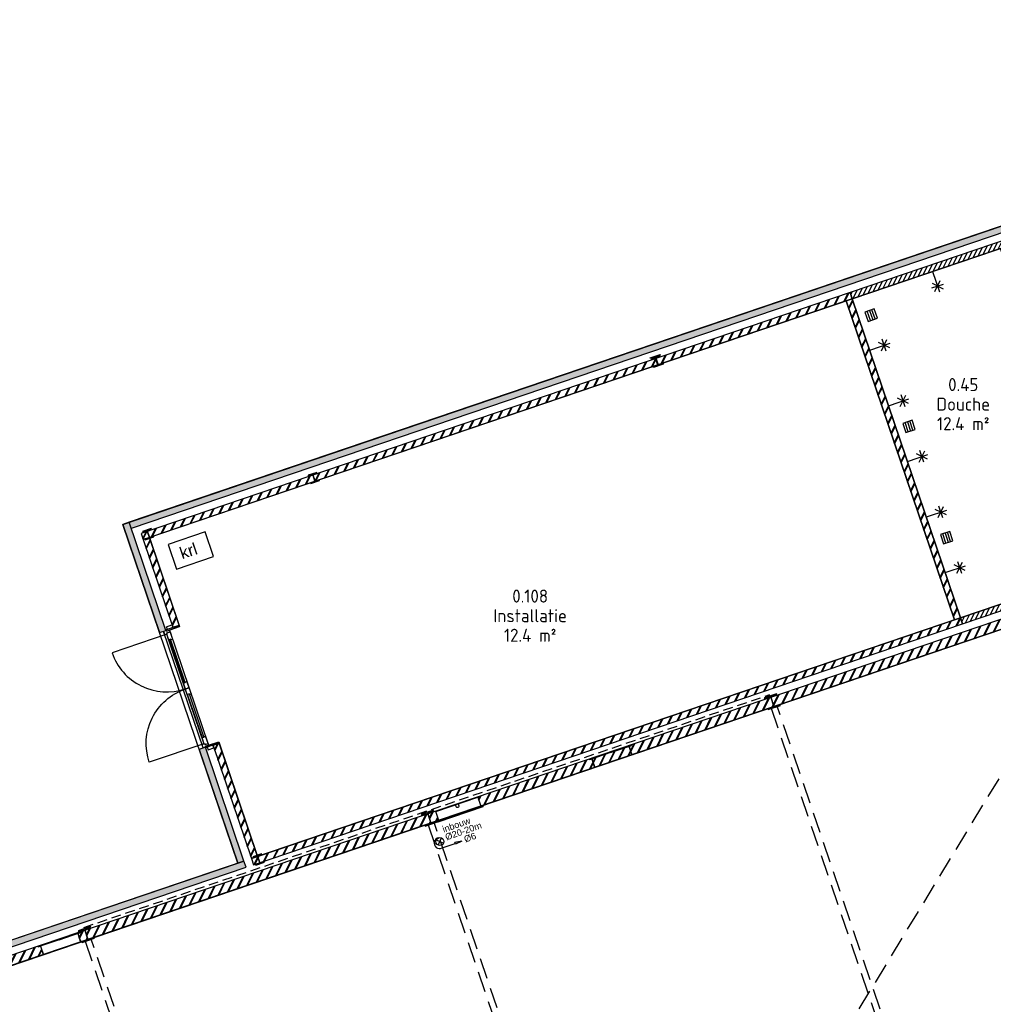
# Model space of a CAD drawing. Header units: millimetres. Extents: x -44892 to 336761, y 18766 to 182901.
# Tile 32 of 35: x 72123 to 87040, y 89038 to 104123. Entities that reach past the tile are written whole.
import ezdxf
from ezdxf.enums import TextEntityAlignment as Align

# ---------------------------------------------------------------- set-up
doc = ezdxf.new("R2010")
doc.units = ezdxf.units.MM
doc.header["$LTSCALE"] = 100
doc.linetypes.add('DASHED', pattern=[0.75, 0.5, -0.25])
doc.linetypes.add('HIDDEN2', pattern=[4.7625, 3.175, -1.5875])
for name, color, linetype in [('AC21----_Buitenmuren', 8, 'Continuous'), ('AC22----_Binnenmuren', 8, 'Continuous'), ('AL21----', 3, 'Continuous'), ('AL22----', 2, 'Continuous'), ('AL23----_Vloer-lijnen', 7, 'Continuous'), ('AL28----', 5, 'Continuous'), ('AL31----_Buitenkozijnen', 6, 'Continuous'), ('AL35----_Plafonds', 8, 'Continuous'), ('AL65----_BSH', 130, 'Continuous'), ('AL74----', 8, 'Continuous'), ('BL$8-GO--polylijnen', 10, 'Continuous'), ('Construct-Staal-Drs', 4, 'Continuous'), ('X-BT$1----_Ruimtegegevens', 7, 'Continuous')]:
    doc.layers.add(name, color=color, linetype=linetype)
doc.layers.add('BL$8-BVO-polylijn', color=160, linetype='Continuous', plot=False)
for name, color, linetype, lineweight in [('X-BT$23A__RuimteElement', 7, 'Continuous', 0), ('X-BT$23F__RuimteElement', 7, 'Continuous', 0), ('X-BT$23m2_RuimteElement', 7, 'Continuous', 0), ('X-BT$23NR__Ruimtenummer', 1, 'Continuous', 0), ('X-BT$23P__Algemeen', 1, 'Continuous', 0)]:
    doc.layers.add(name, color=color, linetype=linetype, lineweight=lineweight)
doc.styles.add('BOS', font='arial.ttf')
doc.styles.add('GBB_ISOP', font='arial.ttf')
doc.styles.add('Isocpeur', font='isocpeur.ttf')
pattern_1 = [(63.75, (67265.86, 30251.94), (-98.656, 48.65176), []), (63.75, (67261.03, 30266.14), (-98.656, 48.65176), [])]

# ---------------------------------------------------------------- blocks, each defined once
blk = doc.blocks.new('douche-kop')
for p, q in [((0, 0), (329, 0)), ((301, -67), (167, 67)), ((167, -67), (301, 67)), ((234, -95), (234, 95))]:
    blk.add_line(p, q)
blk = doc.blocks.new('schrobput')
for p, q in [((-37.5, -75), (-37.5, 75)), ((0, 75), (0, -75)), ((37.5, -75), (37.5, 75))]:
    blk.add_line(p, q)
blk.add_lwpolyline([(-75, -75), (75, -75), (75, 75), (-75, 75)], close=True)
blk = doc.blocks.new('_HEA160')
at = {"layer": 'Construct-Staal-Drs'}
blk.add_lwpolyline([(-80, -76), (80, -76), (80, -67), (18, -67, -0.414214), (3, -52), (3, 52, -0.414214), (18, 67), (80, 67), (80, 76), (-80, 76), (-80, 67), (-18, 67, -0.414214), (-3, 52), (-3, -52, -0.414214), (-18, -67), (-80, -67)], format="xyb", close=True, dxfattribs=at)
blk = doc.blocks.new('kruipluik')
for p, q in [((600, 400), (0, 400)), ((0, 400), (0, 0)), ((600, 0), (600, 400)), ((0, 0), (600, 0))]:
    blk.add_line(p, q)
at = {"style": 'GBB_ISOP'}
blk.add_text('krl', height=180, dxfattribs=at).set_placement((129.6, 114.6))
blk = doc.blocks.new('brandslanghaspel 25-30m inbouw')
at = {"ltscale": 400}
blk.add_lwpolyline([(-367.5, 0), (367.5, 0), (367.5, -18, -0.414214), (364.5, -21), (-364.5, -21, -0.414214), (-367.5, -18)], format="xyb", close=True, dxfattribs=at)
blk.add_lwpolyline([(-340, 0), (-340, 144), (340, 144), (340, 0)], close=True)
at = {"ltscale": 0.1}
blk.add_lwpolyline([(19.999512, 144), (19.999512, 111.200195, -1), (-20.000488, 111.200192), (-20, 144)], format="xyb", dxfattribs=at)
blk = doc.blocks.new('brandslanghaspel 20m (inbouw)')
for p, q in [((-86, 119), (86, 291)), ((-86, 291), (86, 119)), ((0, 0), (424, 0)), ((644, 0), (424, 30)), ((424, -30), (424, 30)), ((644, 0), (424, -30))]:
    blk.add_line(p, q)
blk.add_circle((0, 205), 122)
blk.add_arc((-27, 163), 165, 80.6472, 279.3528)
at = {"style": 'BOS'}
for s, p in [('inbouw', (200, 424)), ('%%C20-20m', (202, 172)), ('%%C6', (728, -77))]:
    blk.add_text(s, height=200, dxfattribs=at).set_placement(p)
blk = doc.blocks.new('*U121')
blk.add_lwpolyline([(-100, -95), (100, -95), (100, -85), (21.25, -85, -0.41421356), (3.25, -67), (3.25, 67, -0.41421356), (21.25, 85), (100, 85), (100, 95), (-100, 95), (-100, 85), (-21.25, 85, -0.41421356), (-3.25, 67), (-3.25, -67, -0.41421356), (-21.25, -85), (-100, -85)], format="xyb", close=True)
blk = doc.blocks.new('*U122')
blk.add_lwpolyline([(-70, -66.5), (70, -66.5), (70, -58), (14.75, -58, -0.41421356), (2.75, -46), (2.75, 46, -0.41421356), (14.75, 58), (70, 58), (70, 66.5), (-70, 66.5), (-70, 58), (-14.75, 58, -0.41421356), (-2.75, 46), (-2.75, -46, -0.41421356), (-14.75, -58), (-70, -58)], format="xyb", close=True)
blk = doc.blocks.new('Ruimtefunctie')
at = {"layer": 'X-BT$23A__RuimteElement', "style": 'Isocpeur', "width": 0.94}
blk.add_attdef('RUIMTEFUNCTIE-A', text='', height=200, dxfattribs=at).set_placement((0, -600), align=Align.MIDDLE_CENTER)
at = {"layer": 'X-BT$23F__RuimteElement', "style": 'Isocpeur', "width": 0.94}
blk.add_attdef('RUIMTEFUNCTIE', text='', height=200, dxfattribs=at).set_placement((0, 300), align=Align.MIDDLE_CENTER)
at = {"layer": 'X-BT$23m2_RuimteElement', "style": 'Isocpeur', "width": 0.94}
blk.add_attdef('RUIMTEFUNCTIE-B', text='', height=200, dxfattribs=at).set_placement((0, 0), align=Align.MIDDLE_CENTER)
at = {"layer": 'X-BT$23NR__Ruimtenummer', "style": 'Isocpeur', "width": 0.94}
blk.add_attdef('RUIMTENUMMER', text='', height=200, dxfattribs=at).set_placement((0, 600), align=Align.MIDDLE_CENTER)
at = {"layer": 'X-BT$23P__Algemeen', "style": 'Isocpeur', "width": 0.94}
blk.add_attdef('PEILMAAT', text='', height=200, dxfattribs=at).set_placement((0, -300), align=Align.MIDDLE_CENTER)

msp = doc.modelspace()

# ---------------------------------------------------------------- hatches: boundary and pattern name
at = {"layer": 'AC21----_Buitenmuren'}
for color, points in [(256, [(95473.195, 103676.888), (95556.6886, 103808.8203), (73798.1591, 96422.7948), (73830.303, 96328.1018)]), (256, [(74357.4637, 94775.1364), (74262.7707, 94742.9924), (73703.466, 96390.6508), (73798.1591, 96422.7948)]), (256, [(74968.1987, 92975.9691), (74873.5057, 92943.8252), (75464.9543, 91201.4737), (75559.6473, 91233.6177)]), (254, [(70700.8972, 89478.6898), (70668.7532, 89573.3829), (75559.6473, 91233.6177), (75591.7913, 91138.9247)])]:
    msp.add_hatch(color=color, dxfattribs=at).paths.add_polyline_path(points)
h = msp.add_hatch(dxfattribs=at)
h.set_pattern_fill('ANSI31', color=256, scale=18, style=0)
h.set_pattern_definition([(63.75, (67265.856, 30251.935), (-51.256277, 25.2768), [])])
h.paths.add_polyline_path([(84879.9675, 99846.6278), (84847.8236, 99941.3208), (95272.6303, 103480.0658), (95285.9386, 103378.979)])
h = msp.add_hatch(dxfattribs=at)
h.set_pattern_fill('METSW', color=256, scale=2, style=0)
h.set_pattern_definition(pattern_1)
h.paths.add_polyline_path([(84879.9675, 99846.6278), (84847.8236, 99941.3208), (73982.5073, 96253.0429), (74014.6513, 96158.3499)])
h = msp.add_hatch(dxfattribs=at)
h.set_pattern_fill('METSW', color=256, scale=2, style=0)
h.set_pattern_definition(pattern_1)
h.paths.add_polyline_path([(74565.7883, 94845.853), (74471.0953, 94813.7091), (74014.6513, 96158.3499), (74109.3443, 96190.4938)])
h = msp.add_hatch(dxfattribs=at)
h.set_pattern_fill('METSW', color=256, scale=2, style=0)
h.set_pattern_definition(pattern_1)
h.paths.add_polyline_path([(75179.7377, 93037.2165), (75085.0447, 93005.0726), (75673.2789, 91272.1904), (75767.9719, 91304.3344)])
at = {"layer": 'AC22----_Binnenmuren'}
h = msp.add_hatch(dxfattribs=at)
h.set_pattern_fill('METSW', color=256, scale=2, style=0)
h.set_pattern_definition(pattern_1)
h.paths.add_polyline_path([(86538.5952, 94960.4683), (86443.9022, 94928.3243), (84785.2745, 99814.4838), (84879.9675, 99846.6278)])
h = msp.add_hatch(dxfattribs=at)
h.set_pattern_fill('ANSI31', color=256, scale=18, style=0)
h.set_pattern_definition([(63.75, (49445.76, 26487.45), (-51.256277, 25.2768), [])])
h.paths.add_polyline_path([(86570.7391, 94865.7753), (86538.5952, 94960.4683), (88811.2275, 95731.923), (88843.3714, 95637.23)])
h = msp.add_hatch(dxfattribs=at)
h.set_pattern_fill('METSW', color=256, scale=2, style=0)
h.set_pattern_definition([(63.75, (78379.77, 91828.78), (-98.656, 48.6518), []), (63.75, (78374.95, 91842.98), (-98.656, 48.6518), [])])
h.paths.add_polyline_path([(80850.9965, 92787.4263), (81172.9151, 92896.7198), (81494.8987, 93006.0355), (81495.7024, 93003.6682), (81173.7838, 92894.3746), (80851.8002, 92785.059)], flags=16)
edge = h.paths.add_edge_path()
edge.add_line((88793.6944, 95335.235), (88745.4785, 95477.2745))
edge.add_line((88745.4785, 95477.2745), (78379.772, 91958.5913))
edge.add_arc((78397.5427, 91961.4555), 18, 189.15593175, 198.75)
edge.add_line((78380.4979, 91955.6696), (78423.5708, 91828.781))
edge.add_arc((78440.6156, 91834.5669), 18, 198.75, 244.98825727)
edge.add_line((78433.0051, 91818.2549), (78545.4056, 91856.4097))
edge.add_line((78545.4056, 91856.4097), (78499.1318, 91992.7281))
edge.add_line((78499.1318, 91992.7281), (79143.0442, 92211.3069))
edge.add_line((79143.0442, 92211.3069), (79189.3181, 92074.9886))
edge.add_line((79189.3181, 92074.9886), (88793.6944, 95335.235))
h = msp.add_hatch(dxfattribs=at)
h.set_pattern_fill('METSW', color=256, scale=2, style=0)
h.set_pattern_definition(pattern_1)
h.paths.add_polyline_path([(86570.7391, 94865.7753), (86538.5952, 94960.4683), (75673.2789, 91272.1904), (75705.4229, 91177.4974)])
h = msp.add_hatch(dxfattribs=at)
h.set_pattern_fill('METSW', color=256, scale=2, style=0)
h.set_pattern_definition([(63.75, (73121.13, 90031.48), (-98.656, 48.6518), []), (63.75, (73116.31, 90045.68), (-98.656, 48.6518), [])])
h.paths.add_polyline_path([(74636.221, 90687.8223), (73121.1328, 90173.5191), (73169.3487, 90031.4796), (74684.4369, 90545.7828)])
h.paths.add_polyline_path([(76828.3642, 91431.9546), (74636.221, 90687.8223), (74684.4369, 90545.7828), (76876.5801, 91289.9151)])
h.paths.add_polyline_path([(78374.3443, 91953.576, 0.0418864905), (78373.1416, 91956.3359), (76828.3642, 91431.9546), (76876.5801, 91289.9151), (78416.3404, 91812.5933, 0.204535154), (78417.4172, 91826.6874)])
h = msp.add_hatch(dxfattribs=at)
h.set_pattern_fill('METSW', color=256, scale=2, style=0)
h.set_pattern_definition([(63.75, (70807.65, 89246.16), (-98.656, 48.6518), []), (63.75, (70802.83, 89260.36), (-98.656, 48.6518), [])])
h.paths.add_polyline_path([(70807.6503, 89388.1977), (70855.8662, 89246.1581), (72485.0542, 89799.1929), (72441.6536, 89927.0272), (72406.1443, 89914.9716), (72404.5369, 89919.7062), (72726.4555, 90028.9997), (73048.439, 90138.3153), (73050.0465, 90133.5808), (73014.5371, 90121.5251), (73057.9469, 89993.6638), (73160.8781, 90028.6042, 0.2045351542), (73161.955, 90042.6984), (73118.8821, 90169.587, 0.0418864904), (73117.6794, 90172.3469)])

# ---------------------------------------------------------------- linework, layer by layer
at = {"layer": 'AL21----'}
msp.add_line((95556.6886, 103808.8203), (73798.1591, 96422.7948), dxfattribs=at)
msp.add_lwpolyline([(95556.6886, 103808.8203), (95556.6886, 103808.8203), (95612.5836, 103384.2556), (95516.0355, 103351.4819), (95473.195, 103676.888), (73830.303, 96328.1018)], dxfattribs=at)
for points in [[(84879.9675, 99846.6278), (95285.9386, 103378.979), (95272.6303, 103480.0658), (84847.8236, 99941.3208)], [(73982.5073, 96253.0429), (74014.6513, 96158.3499), (84879.9675, 99846.6278), (84847.8236, 99941.3208)], [(74265.9851, 94733.5231), (74360.6781, 94765.6671), (73798.1591, 96422.7948), (73703.466, 96390.6508)], [(74471.0953, 94813.7091), (74565.7883, 94845.853), (74109.3443, 96190.4938), (74014.6513, 96158.3499)], [(75464.9543, 91201.4737), (75559.6473, 91233.6177), (74968.1987, 92975.9691), (74873.5057, 92943.8252)], [(75673.2789, 91272.1904), (75767.9719, 91304.3344), (75179.7377, 93037.2165), (75085.0447, 93005.0726)], [(70668.7532, 89573.3829), (70700.8972, 89478.6898), (75591.7913, 91138.9247), (75559.6473, 91233.6177)]]:
    msp.add_lwpolyline(points, close=True, dxfattribs=at)
at = {"layer": 'AL22----'}
for p, q in [((81172.9815, 92896.7377), (81494.9001, 93006.0312)), ((81173.7852, 92894.3704), (81495.7039, 93003.664)), ((81457.8273, 92990.8046), (81502.835, 92858.2365)), ((81460.9982, 92989.241), (81496.5076, 93001.2967)), ((81460.9982, 92989.241), (81504.3986, 92861.4075)), ((81494.9001, 93006.0312), (81496.5076, 93001.2967)), ((81172.9166, 92896.7156), (80850.998, 92787.4221)), ((80850.998, 92787.4221), (80852.6054, 92782.6875)), ((81173.7203, 92894.3483), (80851.8017, 92785.0548)), ((80888.1147, 92794.7431), (80852.6054, 92782.6875)), ((80888.1147, 92794.7431), (80931.515, 92666.9096)), ((80889.6783, 92797.9141), (80934.686, 92665.346)), ((81502.835, 92858.2365), (81521.7733, 92864.6662)), ((81504.3986, 92861.4075), (81520.9696, 92867.0335)), ((81520.9696, 92867.0335), (81521.7733, 92864.6662)), ((80931.515, 92666.9096), (80914.944, 92661.2836)), ((80914.944, 92661.2836), (80915.7477, 92658.9164)), ((80934.686, 92665.346), (80915.7477, 92658.9164)), ((72726.5204, 90029.0218), (73048.439, 90138.3153)), ((72727.3241, 90026.6545), (73049.2428, 90135.9481)), ((73011.3662, 90123.0887), (73056.3739, 89990.5206)), ((73014.5371, 90121.5251), (73050.0465, 90133.5808)), ((73014.5371, 90121.5251), (73057.9375, 89993.6916)), ((73048.439, 90138.3153), (73050.0465, 90133.5808)), ((72726.4555, 90028.9997), (72404.5369, 89919.7062)), ((72404.5369, 89919.7062), (72406.1443, 89914.9716)), ((72727.2592, 90026.6324), (72405.3406, 89917.3389)), ((72441.6536, 89927.0272), (72406.1443, 89914.9716)), ((72441.6536, 89927.0272), (72485.0539, 89799.1937)), ((72443.2172, 89930.1982), (72488.2249, 89797.6301)), ((73056.3739, 89990.5206), (73075.3122, 89996.9503)), ((73074.5085, 89999.3176), (73075.3122, 89996.9503)), ((72468.4829, 89793.5677), (72469.2866, 89791.2005)), ((72488.2249, 89797.6301), (72469.2866, 89791.2005))]:
    msp.add_line(p, q, dxfattribs=at)
for points in [[(86443.9022, 94928.3243), (86538.5952, 94960.4683), (84879.9675, 99846.6278), (84785.2745, 99814.4838)], [(86570.7391, 94865.7753), (88843.3714, 95637.23), (88811.2275, 95731.923), (86538.5952, 94960.4683)], [(70807.6489, 89388.2019), (70855.8648, 89246.1623), (88793.6944, 95335.235), (88745.4785, 95477.2745)], [(75673.2789, 91272.1904), (75705.4229, 91177.4974), (86570.7391, 94865.7753), (86538.5952, 94960.4683)]]:
    msp.add_lwpolyline(points, close=True, dxfattribs=at)
at = {"layer": 'AL28----', "linetype": 'DASHED', "ltscale": 3}
msp.add_line((73106.6585, 90216.1589), (83617.5859, 93784.1282), dxfattribs=at)
at = {"layer": 'AL31----_Buitenkozijnen'}
msp.add_line((74934.0918, 92967.5595), (74328.4999, 94751.5759), dxfattribs=at)
for points in [[(74428.1536, 94744.218), (74418.8318, 94771.679), (74390.4239, 94762.0358), (74390.4239, 94762.0358), (74372.4323, 94755.9285), (74369.2179, 94765.3978), (74328.4999, 94751.5759), (74345.8576, 94700.4417), (74383.6401, 94713.2671), (74378.8185, 94727.4711)], [(74369.0137, 94773.7768), (74374.7996, 94756.7321), (74573.4458, 94824.1634), (74567.6599, 94841.2081)], [(74385.2635, 94780.3489), (74370.7987, 94822.9608), (74456.0225, 94851.8904), (74470.4872, 94809.2785)], [(74428.3465, 94743.6499), (74466.1477, 94632.2909), (74437.7398, 94622.6477), (74434.5897, 94631.9276), (74410.9165, 94623.8917), (74414.1309, 94614.4224), (74407.5024, 94612.1723), (74375.2941, 94707.0547), (74389.4034, 94711.8441), (74383.746, 94728.5101)], [(74714.8331, 93899.6875), (74685.6909, 93985.5376), (74657.283, 93975.8944), (74660.4331, 93966.6145), (74636.7598, 93958.5785), (74633.5454, 93968.0478), (74626.9169, 93965.7978), (74659.1252, 93870.9154), (74711.5858, 93888.7234), (74708.5841, 93897.5662)], [(74721.9938, 93878.5928), (74751.136, 93792.7427), (74722.7281, 93783.0995), (74719.578, 93792.3794), (74695.9047, 93784.3434), (74699.1191, 93774.8741), (74692.4906, 93772.624), (74660.2824, 93867.5064), (74712.743, 93885.3144), (74715.7448, 93876.4716)], [(75008.4804, 93034.6304), (74970.6791, 93145.9894), (74942.2712, 93136.3462), (74945.4213, 93127.0663), (74921.7481, 93119.0303), (74918.5337, 93128.4996), (74911.9052, 93126.2495), (74944.1134, 93031.3671), (74958.2227, 93036.1566), (74963.88, 93019.4906)], [(75008.6733, 93034.0622), (75017.995, 93006.6013), (74989.5871, 92996.9581), (74989.5871, 92996.9581), (74971.5954, 92990.8507), (74974.8098, 92981.3814), (74934.0918, 92967.5595), (74916.7341, 93018.6938), (74954.5166, 93031.5192), (74959.3382, 93017.3152)], [(74979.7487, 92974.6096), (74973.9628, 92991.6543), (75172.609, 93059.0856), (75178.3949, 93042.0409)], [(74996.6414, 92979.2878), (75011.1062, 92936.676), (75096.3299, 92965.6055), (75081.8651, 93008.2174)]]:
    msp.add_lwpolyline(points, close=True, dxfattribs=at)
for points in [[(74659.1252, 93870.9154), (74375.2941, 94707.0547), (73539.1548, 94423.2236, 0.4142135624)], [(74660.2824, 93867.5064), (74944.1134, 93031.3671), (74107.9741, 92747.5361, -0.4142135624)]]:
    msp.add_lwpolyline(points, format="xyb", close=True, dxfattribs=at)
at = {"layer": 'AL31----_Buitenkozijnen', "color": 9}
for points in [[(74410.9165, 94623.8917), (74636.7598, 93958.5785), (74660.4331, 93966.6145), (74434.5897, 94631.9276)], [(74921.7481, 93119.0303), (74695.9047, 93784.3434), (74719.578, 93792.3794), (74945.4213, 93127.0663)]]:
    msp.add_lwpolyline(points, close=True, dxfattribs=at)
at = {"layer": 'AL35----_Plafonds', "linetype": 'HIDDEN2'}
msp.add_line((88853.6283, 95344.4886), (81429.2971, 83119.7789), dxfattribs=at)
for points in [[(83730.8821, 93605.5533), (83636.1365, 93573.3915), (86590.0124, 84871.6015), (86684.7397, 84903.757)], [(78475.4199, 91821.5643), (78380.6744, 91789.4025), (81334.5501, 83087.6124), (81429.2774, 83119.7679)], [(73219.9577, 90037.5753), (73125.2122, 90005.4135), (76079.0879, 81303.6234), (76173.8152, 81335.7789)]]:
    msp.add_lwpolyline(points, close=True, dxfattribs=at)
at = {"layer": 'BL$8-BVO-polylijn'}
msp.add_lwpolyline([(63571.5119, 87164.1941), (75464.9543, 91201.4737), (73703.466, 96390.6508), (95552.3061, 103807.3326), (95594.8927, 103483.8547), (97476.6543, 104122.6267), (102450.1501, 66345.1752, 0.1041094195)], format="xyb", dxfattribs=at)
at = {"layer": 'BL$8-GO--polylijnen'}
for points in [[(87152.5999, 100618.0825), (84879.9675, 99846.6278), (86538.5952, 94960.4683), (88811.2275, 95731.923)], [(86443.9022, 94928.3243), (84785.2745, 99814.4838), (74109.3443, 96190.4938), (74573.1815, 94824.0737), (74418.8318, 94771.679), (75017.995, 93006.6013), (75172.609, 93059.0856), (75767.9719, 91304.3344)], [(93277.7749, 82125.5597), (88793.6944, 95335.235), (70830.2977, 89237.4835), (70779.5629, 89262.5031), (70724.9008, 89426.6435), (68924.7866, 88815.587), (68980.3957, 88651.7681), (68955.376, 88601.0333), (68055.9246, 88295.7107), (72540.0051, 75086.0354)]]:
    msp.add_lwpolyline(points, close=True, dxfattribs=at)

# ---------------------------------------------------------------- block references
at = {"layer": 'AL23----_Vloer-lijnen', "rotation": 18.74999999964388}
msp.add_blockref('kruipluik', (74525.7174, 95705.8187), dxfattribs=at)
at = {"layer": 'AL28----', "xscale": -1, "rotation": 198.7499999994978}
msp.add_blockref('_HEA160', (81882.9721, 98893.7015), dxfattribs=at)
at = {"layer": 'AL28----'}
for name, p, rotation in [('*U122', (81885.6752, 98886.1728), 198.750000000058), ('*U122', (76630.2129, 97102.1838), 198.750000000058), ('*U122', (74092.4402, 96240.726), 198.750000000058), ('*U121', (83654.5565, 93675.2163), 198.7500000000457), ('*U121', (78399.0943, 91891.2273), 198.7500000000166), ('*U122', (75784.1761, 91257.0327), 198.7500000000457), ('*U121', (73143.6321, 90107.2382), 198.7500000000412)]:
    msp.add_blockref(name, p, dxfattribs=dict(at, rotation=rotation))
at = {"layer": 'AL65----_BSH', "rotation": 18.74999997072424}
msp.add_blockref('brandslanghaspel 25-30m inbouw', (78867.3767, 91965.6554), dxfattribs=at)
at = {"layer": 'AL65----_BSH', "xscale": 0.5000000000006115, "yscale": 0.5000000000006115, "zscale": 0.5000000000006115, "rotation": 19.06649999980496}
msp.add_blockref('brandslanghaspel 20m (inbouw)', (78594.6811, 91434.8966), dxfattribs=at)
at = {"layer": 'AL74----'}
for name, p, rotation in [('douche-kop', (86110.9767, 100264.4991), 288.7499999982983), ('schrobput', (85169.4461, 99596.2267), 18.74999999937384), ('douche-kop', (85146.7623, 99060.6758), 18.74999999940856), ('douche-kop', (85436.0578, 98208.4386), 18.74999999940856), ('schrobput', (85748.0371, 97891.7524), 18.749999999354), ('douche-kop', (85725.3533, 97356.2015), 18.74999999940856), ('douche-kop', (86014.6489, 96503.9644), 18.74999999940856), ('schrobput', (86326.6282, 96187.2782), 18.749999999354), ('douche-kop', (86303.9444, 95651.7273), 18.74999999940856)]:
    msp.add_blockref(name, p, dxfattribs=dict(at, rotation=rotation))
at = {"layer": 'X-BT$1----_Ruimtegegevens'}
ref = msp.add_blockref('Ruimtefunctie', (86580.1667, 98233.1902), dxfattribs=at)
ref.add_attrib('RUIMTENUMMER', '0.45', dxfattribs={"layer": 'X-BT$23NR__Ruimtenummer', "height": 200, "style": 'Isocpeur', "width": 0.94}).set_placement((86580.1667, 98533.1902), align=Align.MIDDLE_CENTER)
ref.add_attrib('RUIMTEFUNCTIE', 'Douche', dxfattribs={"layer": 'X-BT$23F__RuimteElement', "height": 200, "style": 'Isocpeur', "width": 0.94}).set_placement((86580.1667, 98233.1902), align=Align.MIDDLE_CENTER)
ref.add_attrib('RUIMTEFUNCTIE-B', '12.4 m²', dxfattribs={"layer": 'X-BT$23m2_RuimteElement', "height": 200, "style": 'Isocpeur', "width": 0.94}).set_placement((86580.1667, 97933.1902), align=Align.MIDDLE_CENTER)
ref = msp.add_blockref('Ruimtefunctie', (79944.78, 94992.1426), dxfattribs=at)
ref.add_attrib('RUIMTENUMMER', '0.108', dxfattribs={"layer": 'X-BT$23NR__Ruimtenummer', "height": 200, "style": 'Isocpeur', "width": 0.94}).set_placement((79944.78, 95292.1426), align=Align.MIDDLE_CENTER)
ref.add_attrib('RUIMTEFUNCTIE', 'Installatie', dxfattribs={"layer": 'X-BT$23F__RuimteElement', "height": 200, "style": 'Isocpeur', "width": 0.94}).set_placement((79944.78, 94992.1426), align=Align.MIDDLE_CENTER)
ref.add_attrib('RUIMTEFUNCTIE-B', '12.4 m²', dxfattribs={"layer": 'X-BT$23m2_RuimteElement', "height": 200, "style": 'Isocpeur', "width": 0.94}).set_placement((79944.78, 94692.1426), align=Align.MIDDLE_CENTER)

doc.saveas('drawing.dxf')
